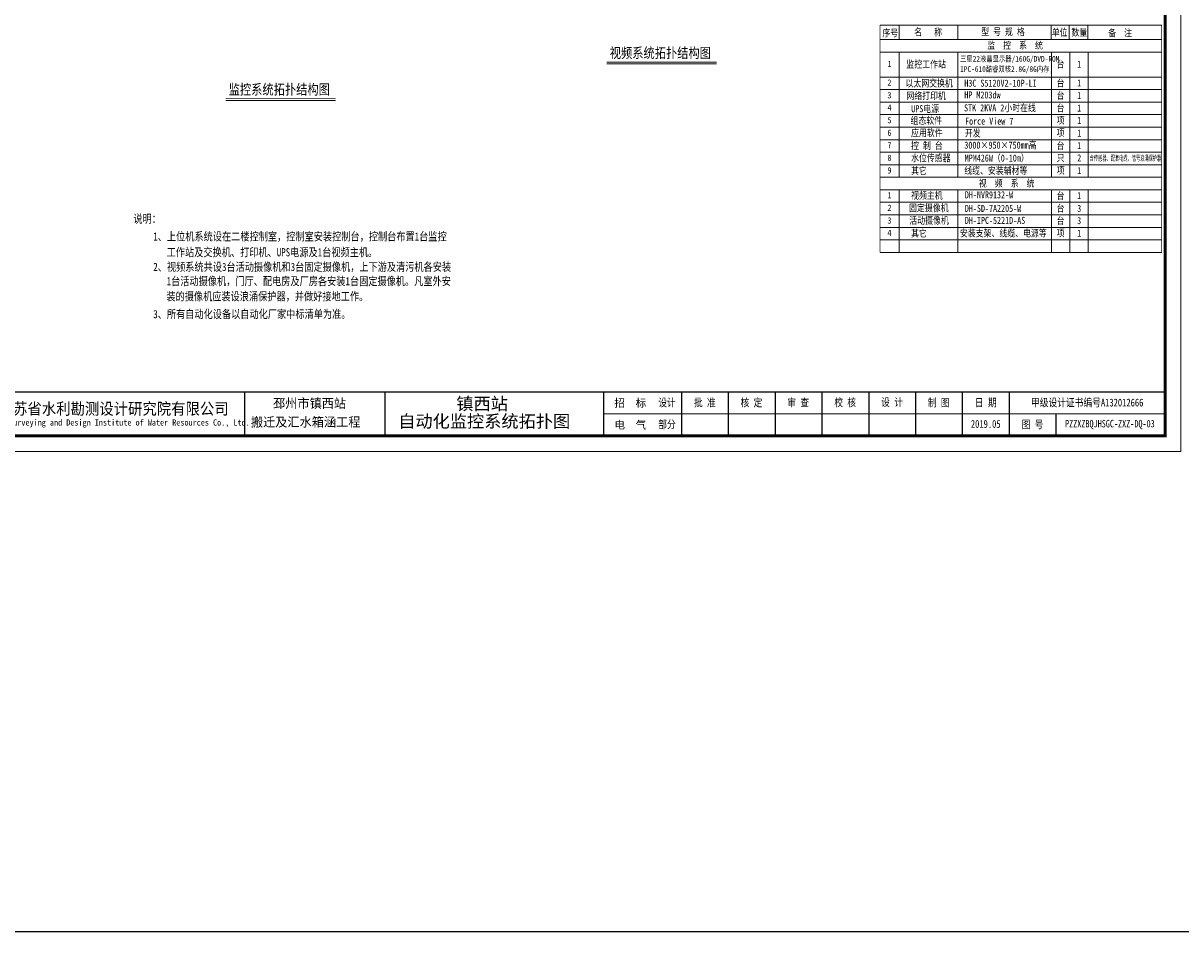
# Model space of a CAD drawing. Header units: millimetres. Extents: x 99955 to 321880, y 78800 to 170196.
# Tile 11 of 26: x 210918 to 248004, y 78800 to 107889. Entities that reach past the tile are written whole.
import ezdxf
from ezdxf.enums import TextEntityAlignment as Align

# ---------------------------------------------------------------- set-up
doc = ezdxf.new("R2010")
doc.units = ezdxf.units.MM
doc.linetypes.add('DASHED', pattern=[0.75, 0.5, -0.25])
doc.layers.add('1', color=4, linetype='DASHED')
doc.layers.add('ZM', color=7, linetype='Continuous')
doc.layers.add('DQ', color=3, linetype='Continuous', lineweight=13)
doc.styles.add('HZXY', font='simfang.ttf')
doc.styles.add('LYJFS', font='simfang.ttf', dxfattribs={"width": 0.7})
doc.styles.add('style2', font='simfang.ttf', dxfattribs={"width": 0.9, "height": 20})
doc.styles.add('STYLE4', font='simfang.ttf', dxfattribs={"width": 0.8})
doc.styles.add('仿宋', font='simfang.ttf', dxfattribs={"width": 0.8})
doc.styles.add('宋体', font='txt', dxfattribs={"width": 0.8, "height": 3.5})

# ---------------------------------------------------------------- blocks, each defined once
blk = doc.blocks.new('XTK')
at = {"lineweight": 0}
for p, q in [((27331.62, 39363.99), (27331.62, 39066.99)), ((27326.62, 39078.99), (27146.62, 39078.99)), ((27331.62, 39066.99), (26911.62, 39066.99))]:
    blk.add_line(p, q, dxfattribs=at)
for p, q in [((27031.62, 39085.99), (27031.62, 39071.99)), ((27076.62, 39085.99), (27076.62, 39071.99)), ((27146.62, 39085.99), (27146.62, 39071.99)), ((27171.62, 39085.99), (27171.62, 39071.99)), ((27186.62, 39085.99), (27186.62, 39071.99)), ((27201.62, 39085.99), (27201.62, 39071.99)), ((27216.62, 39085.99), (27216.62, 39071.99)), ((27231.62, 39085.99), (27231.62, 39071.99)), ((27246.62, 39085.99), (27246.62, 39071.99)), ((27261.62, 39085.99), (27261.62, 39071.99)), ((27276.62, 39085.99), (27276.62, 39071.99)), ((27291.62, 39078.99), (27291.62, 39071.99))]:
    blk.add_line(p, q)
at = {"lineweight": 0, "const_width": 1}
blk.add_lwpolyline([(26936.62, 39358.99), (27326.62, 39358.99), (27326.62, 39071.99), (26936.62, 39071.99)], close=True, dxfattribs=at)
at = {"lineweight": 0, "const_width": 0.4}
blk.add_lwpolyline([(27326.62, 39085.99), (26936.62, 39085.99)], dxfattribs=at)
at = {"style": '宋体'}
for s, height, width, p in [('江苏省水利勘测设计研究院有限公司', 3.75, 0.9, (26989.75, 39080.74)), ('Jiangsu Surveying and Design Institute of Water Resources Co., Ltd.', 2, 0.8, (26989.58, 39076))]:
    blk.add_text(s, height=height, dxfattribs=dict(at, width=width)).set_placement(p, align=Align.MIDDLE)
blk.add_text('邳州市镇西站', height=3).set_placement((27052.51, 39080.9), align=Align.CENTER)
at = {"style": 'LYJFS'}
for s, p in [('招  标', (27155.26, 39082.49)), ('电  气', (27155.26, 39075.49))]:
    blk.add_text(s, height=2.5, dxfattribs=at).set_placement(p, align=Align.MIDDLE_CENTER)
blk.add_text('搬迁及汇水箱涵工程', height=3).set_placement((27033.71, 39074.92))
at = {"char_height": 2.5, "attachment_point": 5, "style": '宋体'}
for s, insert in [('设计', (27167.01, 39082.49)), ('批 准', (27179.12, 39082.49)), ('核 定', (27194.06, 39082.46)), ('审 查', (27209.05, 39082.46)), ('校 核', (27224.09, 39082.53)), ('设 计', (27239.1, 39082.58)), ('制 图', (27254.04, 39082.47)), ('日 期', (27269.12, 39082.49)), ('甲级设计证书编号A132012666', (27301.62, 39082.49)), ('部分', (27167.01, 39075.49)), ('图 号', (27284.12, 39075.49))]:
    blk.add_mtext(s, dxfattribs=dict(at, insert=insert))
at = {"insert": (27269.12, 39075.78), "char_height": 2.5, "width": 11.8249, "attachment_point": 5, "style": '宋体'}
blk.add_mtext('2019.05', dxfattribs=at)

msp = doc.modelspace()

# ---------------------------------------------------------------- linework, layer by layer
at = {"color": 1}
msp.add_lwpolyline([(109260, 134430), (321880, 134430), (321880, 78800), (109260, 78800)], close=True, dxfattribs=at)
at = {"layer": 'DQ', "color": 3}
for p, q in [((238370, 107828.5), (247392.1, 107828.5)), ((238982.6, 107828.5), (238982.6, 107366.7)), ((240855.3, 107828.5), (240855.3, 107366.7)), ((243848.9, 107828.5), (243848.9, 107366.7)), ((244429.8, 107828.5), (244429.8, 107366.7)), ((245023.5, 107828.5), (245023.5, 107366.7)), ((247392.1, 107366.7), (238370, 107366.7)), ((238370, 107366.7), (247392.1, 107366.7)), ((239873.7, 107366.7), (247392.1, 107366.7)), ((238370, 106965.7), (247392.1, 106965.7)), ((238982.6, 106965.7), (238982.6, 102955.9)), ((240855.3, 106965.7), (240855.3, 102955.9)), ((243864.2, 106965.7), (243864.2, 102955.9)), ((244445.1, 106965.7), (244445.1, 102955.9)), ((245038.8, 106965.7), (245038.8, 102955.9)), ((238370, 106163.8), (247392.1, 106163.8)), ((238370, 105762.8), (247392.1, 105762.8)), ((238370, 105361.8), (247392.1, 105361.8)), ((238370, 104960.8), (247392.1, 104960.8)), ((238370, 104559.8), (247392.1, 104559.8)), ((238370, 104158.8), (247392.1, 104158.8)), ((238370, 103757.9), (247392.1, 103757.9)), ((238370, 103356.9), (247392.1, 103356.9)), ((238370, 102955.9), (247392.1, 102955.9)), ((238370, 102554.9), (247392.1, 102554.9)), ((238982.6, 102554.9), (238982.6, 100550)), ((240855.3, 102554.9), (240855.3, 100550)), ((243864.2, 102554.9), (243864.2, 100550)), ((244445.1, 102554.9), (244445.1, 100550)), ((245038.8, 102554.9), (245038.8, 100550)), ((238370, 102153.9), (247392.1, 102153.9)), ((238370, 101752.9), (247392.1, 101752.9)), ((238370, 101352), (247392.1, 101352)), ((238370, 100951), (247392.1, 100951)), ((238370, 100550), (247392.1, 100550))]:
    msp.add_line(p, q, dxfattribs=at)
at = {"layer": 'DQ'}
for p, q in [((233130.5, 106582.7), (229611.9, 106582.7)), ((220923.8, 105412), (217405.2, 105412))]:
    msp.add_line(p, q, dxfattribs=at)
at = {"layer": 'DQ', "const_width": 24.7}
for points in [[(229611.9, 106639.3), (233130.5, 106639.3)], [(217405.2, 105468.6), (220923.8, 105468.6)]]:
    msp.add_lwpolyline(points, dxfattribs=at)
at = {"layer": 'ZM', "color": 3, "const_width": 20}
for points in [[(238370, 107828.5), (238370, 100550)], [(247392.1, 107828.5), (247392.1, 100550)]]:
    msp.add_lwpolyline(points, dxfattribs=at)

# ---------------------------------------------------------------- block references
at = {"xscale": 100, "yscale": 100, "zscale": 100}
msp.add_blockref('XTK', (-2485158, -3812520), dxfattribs=at)

# ---------------------------------------------------------------- texts
at = {"style": '宋体', "width": 1.01}
for s, p in [('镇西站', (225620.6, 95707.4)), ('自动化监控系统拓扑图', (225687.8, 95145.4))]:
    msp.add_text(s, height=400, dxfattribs=at).set_placement(p, align=Align.MIDDLE_CENTER)
at = {"insert": (245731.3, 95038.3), "char_height": 240, "attachment_point": 5, "style": '宋体'}
msp.add_mtext('PZZXZBQJHSGC-ZXZ-DQ-03', dxfattribs=at)
at = {"layer": '1', "color": 3, "style": '仿宋', "width": 0.8}
for s, p in [('说明：', (214447.4, 101495.1)), ('1、上位机系统设在二楼控制室，控制室安装控制台，控制台布置1台监控', (215086.1, 100928.7)), ('   工作站及交换机、打印机、UPS电源及1台视频主机。 ', (215086.1, 100423.8)), ('2、视频系统共设3台活动摄像机和3台固定摄像机，上下游及清污机各安装 ', (215086.1, 99955.8)), ('   1台活动摄像机，门厅、配电房及厂房各安装1台固定摄像机。凡室外安', (215086.1, 99498.3)), ('   装的摄像机应装设浪涌保护器，并做好接地工作。', (215076.8, 99011.3)), ('3、所有自动化设备以自动化厂家中标清单为准。 ', (215086.1, 98443.8))]:
    msp.add_text(s, height=262.5, dxfattribs=at).set_placement(p)
at = {"layer": 'DQ', "color": 3}
for s, height, style, width, p in [('序号', 225.55, 'STYLE4', 0.8, (238443.9, 107464.5)), ('名   称', 225.55, 'STYLE4', 0.8, (239462.9, 107487.8)), ('型 号 规 格', 225.55, 'STYLE4', 0.8, (241609.2, 107498.2)), ('单位', 225.55, 'STYLE4', 0.8, (243867.9, 107484.7)), ('数量', 225.55, 'STYLE4', 0.8, (244499, 107482.3)), ('备  注', 225.55, 'STYLE4', 0.8, (245676.7, 107463.2)), ('监  控  系  统', 225.55, 'STYLE4', 0.8, (241802.5, 107068.2)), ('视频系统拓扑结构图', 329.96, 'style2', 0.8, (229709.8, 106773.1)), ('三星22液晶显示器/160G/DVD-ROM', 180.442, 'STYLE4', 0.8, (240932.1, 106656.4)), ('1', 200.5, 'HZXY', 0.9, (238605.2, 106487)), ('监控工作站', 225.55, 'STYLE4', 0.8, (239214.4, 106462.2)), ('IPC-610酷睿双核2.8G/8G内存,', 180.442, 'STYLE4', 0.8, (240932.1, 106330.8)), ('台', 225.6, 'STYLE4', 0.8, (244024.8, 106462.3)), ('1', 225.6, 'STYLE4', 0.8, (244683.7, 106463.7)), ('2', 200.5, 'HZXY', 0.9, (238605.2, 105887.9)), ('以太网交换机', 225.55, 'STYLE4', 0.8, (239184.5, 105854)), ('H3C S5120V2-10P-LI', 225.553, 'STYLE4', 0.8, (241067.6, 105855.8)), ('台', 225.6, 'STYLE4', 0.8, (244024.8, 105860.5)), ('1', 225.6, 'STYLE4', 0.8, (244683.7, 105861.9)), ('监控系统拓扑结构图', 329.96, 'style2', 0.8, (217503.2, 105602.4)), ('网络打印机', 225.55, 'STYLE4', 0.8, (239214.4, 105453.6)), ('HP M203dw', 225.55, 'STYLE4', 0.8, (241067.6, 105479)), ('台', 225.6, 'STYLE4', 0.8, (244024.8, 105462.3)), ('3', 200.5, 'HZXY', 0.9, (238605.2, 105482.6)), ('1', 225.6, 'STYLE4', 0.8, (244683.7, 105463.6)), ('4', 200.5, 'HZXY', 0.9, (238605.2, 105086)), ('UPS电源', 225.55, 'STYLE4', 0.8, (239367.4, 105038.3)), ('STK 2KVA 2小时在线', 225.553, 'STYLE4', 0.8, (241060.3, 105064.5)), ('台', 225.6, 'STYLE4', 0.8, (244024.8, 105058.5)), ('1', 225.6, 'STYLE4', 0.8, (244683.7, 105059.9)), ('5', 200.5, 'HZXY', 0.9, (238605.2, 104685)), ('组态软件', 225.55, 'STYLE4', 0.8, (239344.7, 104661.2)), ('Force View 7', 225.553, 'STYLE4', 0.8, (241091.9, 104639.4)), ('项', 225.6, 'STYLE4', 0.8, (244024.8, 104668.5)), ('1', 225.6, 'STYLE4', 0.8, (244684.7, 104661.9)), ('6', 200.5, 'HZXY', 0.9, (238605.2, 104279.7)), ('应用软件', 225.55, 'STYLE4', 0.8, (239362.5, 104265.4)), ('开发', 225.55, 'STYLE4', 0.8, (241084.6, 104256.9)), ('项', 225.6, 'STYLE4', 0.8, (244024.8, 104267.5)), ('1', 225.6, 'STYLE4', 0.8, (244684.7, 104258.1)), ('7', 200.5, 'HZXY', 0.9, (238605.2, 103883)), ('控 制 台', 225.55, 'STYLE4', 0.8, (239362.5, 103856.9)), ('3000×950×750mm高', 225.553, 'STYLE4', 0.8, (241068.3, 103872)), ('台', 225.6, 'STYLE4', 0.8, (244024.8, 103855.6)), ('1', 225.6, 'STYLE4', 0.8, (244683.7, 103856.9)), ('8', 200.5, 'HZXY', 0.9, (238605.2, 103477.7)), ('水位传感器', 225.55, 'STYLE4', 0.8, (239362.5, 103462.2)), ('MPM426W（0-10m） ', 225.553, 'STYLE4', 0.8, (241080.5, 103458.6)), ('只', 225.6, 'STYLE4', 0.8, (244024.8, 103459.5)), ('2', 225.6, 'STYLE4', 0.8, (244684.7, 103463.2)), (' 含传感器、配套电缆、信号浪涌保护器', 175.43, 'STYLE4', 0.55, (245004.3, 103480.8)), ('9', 200.5, 'HZXY', 0.9, (238605.2, 103076.7)), ('其它', 225.55, 'STYLE4', 0.8, (239362.5, 103053.9)), ('线缆、安装辅材等', 225.55, 'STYLE4', 0.8, (241066.6, 103057.6)), ('项', 225.6, 'STYLE4', 0.8, (244024.8, 103064.6)), ('1', 225.6, 'STYLE4', 0.8, (244684.7, 103055.2)), ('视  频  系  统', 225.55, 'STYLE4', 0.8, (241532.9, 102651.8)), ('1', 200.5, 'HZXY', 0.9, (238605.2, 102279.1)), ('视频主机', 225.55, 'STYLE4', 0.8, (239362.5, 102262.6)), ('DH-NVR9132-W', 225.553, 'STYLE4', 0.8, (241084.7, 102281.8)), ('台', 225.6, 'STYLE4', 0.8, (244024.8, 102254.4)), ('1', 225.6, 'STYLE4', 0.8, (244683.7, 102255.8)), ('2', 200.5, 'HZXY', 0.9, (238605.2, 101878.1)), ('固定摄像机', 225.55, 'STYLE4', 0.8, (239299.5, 101862.8)), ('DH-SD-7A2205-W', 225.553, 'STYLE4', 0.8, (241085.1, 101847.2)), ('台', 225.6, 'STYLE4', 0.8, (244024.8, 101850.7)), ('3', 225.6, 'STYLE4', 0.8, (244683.7, 101847.2)), ('3', 200.5, 'HZXY', 0.9, (238605.2, 101472.8)), ('活动摄像机', 225.55, 'STYLE4', 0.8, (239305.7, 101459.5)), ('DH-IPC-5221D-AS', 225.553, 'STYLE4', 0.8, (241085.1, 101463.1)), ('台', 225.6, 'STYLE4', 0.8, (244024.8, 101452.4)), ('3', 225.6, 'STYLE4', 0.8, (244683.7, 101453.8)), ('4', 200.5, 'HZXY', 0.9, (238605.2, 101076.1)), ('其它', 225.55, 'STYLE4', 0.8, (239362.5, 101049)), ('安装支架、线缆、电源等', 225.553, 'STYLE4', 0.8, (240927.8, 101053.9)), ('项', 225.6, 'STYLE4', 0.8, (244024.8, 101059.7)), ('1', 225.6, 'STYLE4', 0.8, (244684.7, 101050.3))]:
    msp.add_text(s, height=height, dxfattribs=dict(at, style=style, width=width)).set_placement(p)

doc.saveas('drawing.dxf')
